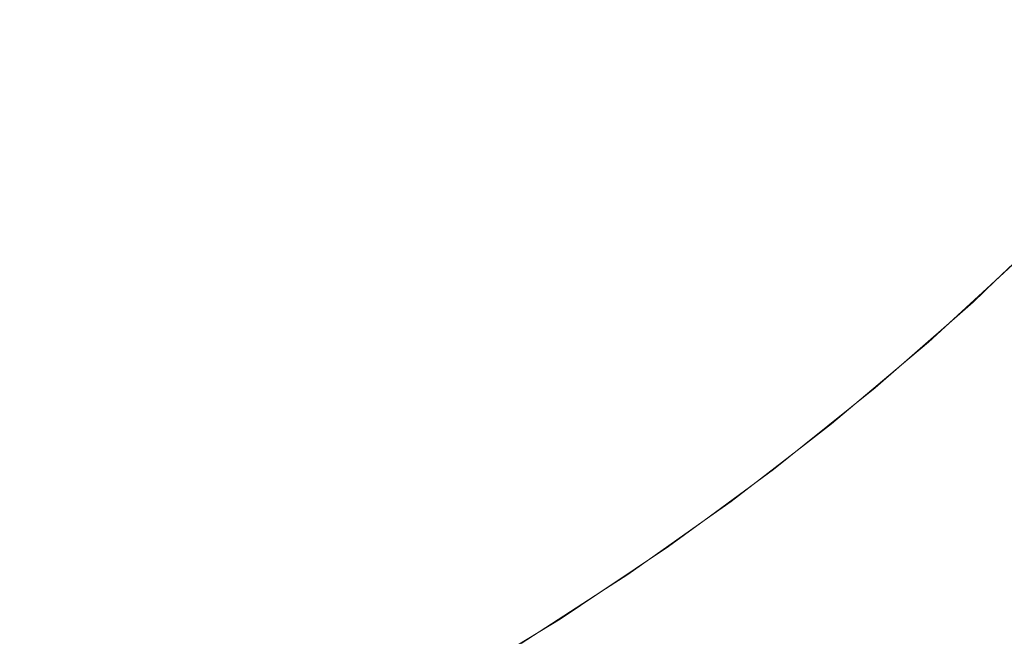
# Model space of a CAD drawing. Header units: centimetres. Extents: x -25.9 to 27.4, y -21.7 to -19.9.
# Tile 120 of 202: x 9.3838 to 9.4497, y -21.3298 to -21.2886. Entities that reach past the tile are written whole.
import ezdxf

# ---------------------------------------------------------------- set-up
doc = ezdxf.new("R2010")
doc.units = ezdxf.units.CM
doc.header["$LTSCALE"] = 2.54
doc.layers.add('Lucido design-1', color=7, linetype='Continuous')

# ---------------------------------------------------------------- blocks, each defined once
blk = doc.blocks.new('Gruppo-5-1')
at = {"color": 7, "linetype": 'Continuous', "lineweight": 9}
blk.add_3dface([(-25.787481, -19.96, 876.421383), (-25.787481, -21.56, 876.421383), (27.312519, -21.56, 876.421383), (27.312519, -19.96, 876.421383)], dxfattribs=at)
for points, invisible_edges in [([(9.426135, -21.28399, 875.994544), (9.420618, -21.288828, 875.994544), (9.418629, -21.286457, 875.99731), (9.424044, -21.281708, 875.99731)], 15), ([(9.447977, -21.284125, 875.976061), (9.442434, -21.289915, 875.976061), (9.440787, -21.288268, 875.979472), (9.44626, -21.282551, 875.979472)], 15), ([(9.409036, -21.285784, 876.002453), (9.403458, -21.289875, 876.002453), (9.401494, -21.28707, 876.004819), (9.406952, -21.283068, 876.004819)], 15), ([(9.437196, -21.284677, 875.985999), (9.431639, -21.289997, 875.985999), (9.429788, -21.287976, 875.989104), (9.435258, -21.282739, 875.989104)], 15), ([(9.418629, -21.286457, 875.99731), (9.413012, -21.290965, 875.99731), (9.411057, -21.288418, 875.999948), (9.416565, -21.283998, 875.999948)], 15), ([(9.427849, -21.285861, 875.992094), (9.42225, -21.290772, 875.992094), (9.420618, -21.288828, 875.994544), (9.426135, -21.28399, 875.994544)], 15), ([(9.401494, -21.28707, 876.004819), (9.395866, -21.29083, 876.004819), (9.393974, -21.287858, 876.007042), (9.399473, -21.284184, 876.007042)], 15), ([(9.449588, -21.285601, 875.97256), (9.443979, -21.29146, 875.97256), (9.442434, -21.289915, 875.976061), (9.447977, -21.284125, 875.976061)], 15), ([(9.386511, -21.288158, 876.009119), (9.38085, -21.291264, 876.009119), (9.379141, -21.28798, 876.011044), (9.38466, -21.284952, 876.011044)], 15), ([(9.393974, -21.287858, 876.007042), (9.388319, -21.29129, 876.007042), (9.386511, -21.288158, 876.009119), (9.392031, -21.284809, 876.009119)], 15), ([(9.43904, -21.286521, 875.982787), (9.433401, -21.29192, 875.982787), (9.431639, -21.289997, 875.985999), (9.437196, -21.284677, 875.985999)], 15), ([(9.411057, -21.288418, 875.999948), (9.405362, -21.292594, 875.999948), (9.403458, -21.289875, 876.002453), (9.409036, -21.285784, 876.002453)], 15), ([(9.429788, -21.287976, 875.989104), (9.424094, -21.29297, 875.989104), (9.42225, -21.290772, 875.992094), (9.427849, -21.285861, 875.992094)], 15), ([(9.45109, -21.286977, 875.968974), (9.445419, -21.2929, 875.968974), (9.443979, -21.29146, 875.97256), (9.449588, -21.285601, 875.97256)], 15), ([(9.420618, -21.288828, 875.994544), (9.414896, -21.293421, 875.994544), (9.413012, -21.290965, 875.99731), (9.418629, -21.286457, 875.99731)], 15), ([(9.440787, -21.288268, 875.979472), (9.43507, -21.293741, 875.979472), (9.433401, -21.29192, 875.982787), (9.43904, -21.286521, 875.982787)], 15), ([(9.403458, -21.289875, 876.002453), (9.397706, -21.293718, 876.002453), (9.395866, -21.29083, 876.004819), (9.401494, -21.28707, 876.004819)], 15), ([(9.45248, -21.288251, 875.965311), (9.446753, -21.294234, 875.965311), (9.445419, -21.2929, 875.968974), (9.45109, -21.286977, 875.968974)], 15), ([(9.395866, -21.29083, 876.004819), (9.39008, -21.294341, 876.004819), (9.388319, -21.29129, 876.007042), (9.393974, -21.287858, 876.007042)], 15), ([(9.388319, -21.29129, 876.007042), (9.38252, -21.294471, 876.007042), (9.38085, -21.291264, 876.009119), (9.386511, -21.288158, 876.009119)], 15), ([(9.413012, -21.290965, 875.99731), (9.407203, -21.295224, 875.99731), (9.405362, -21.292594, 875.999948), (9.411057, -21.288418, 875.999948)], 15), ([(9.431639, -21.289997, 875.985999), (9.425855, -21.295069, 875.985999), (9.424094, -21.29297, 875.989104), (9.429788, -21.287976, 875.989104)], 15), ([(9.442434, -21.289915, 875.976061), (9.436644, -21.295458, 875.976061), (9.43507, -21.293741, 875.979472), (9.440787, -21.288268, 875.979472)], 15), ([(9.453757, -21.289421, 875.961577), (9.447977, -21.295458, 875.961577), (9.446753, -21.294234, 875.965311), (9.45248, -21.288251, 875.965311)], 15), ([(9.42225, -21.290772, 875.992094), (9.416441, -21.295434, 875.992094), (9.414896, -21.293421, 875.994544), (9.420618, -21.288828, 875.994544)], 15), ([(9.405362, -21.292594, 875.999948), (9.39949, -21.296518, 875.999948), (9.397706, -21.293718, 876.002453), (9.403458, -21.289875, 876.002453)], 15), ([(9.443979, -21.29146, 875.97256), (9.43812, -21.297069, 875.97256), (9.436644, -21.295458, 875.976061), (9.442434, -21.289915, 875.976061)], 15), ([(9.454918, -21.290485, 875.957778), (9.449091, -21.296572, 875.957778), (9.447977, -21.295458, 875.961577), (9.453757, -21.289421, 875.961577)], 15), ([(9.433401, -21.29192, 875.982787), (9.427532, -21.297067, 875.982787), (9.425855, -21.295069, 875.985999), (9.431639, -21.289997, 875.985999)], 15), ([(9.455963, -21.291442, 875.95392), (9.450093, -21.297574, 875.95392), (9.449091, -21.296572, 875.957778), (9.454918, -21.290485, 875.957778)], 15), ([(9.397706, -21.293718, 876.002453), (9.391793, -21.297306, 876.002453), (9.39008, -21.294341, 876.004819), (9.395866, -21.29083, 876.004819)], 15), ([(9.414896, -21.293421, 875.994544), (9.408979, -21.297759, 875.994544), (9.407203, -21.295224, 875.99731), (9.413012, -21.290965, 875.99731)], 15), ([(9.424094, -21.29297, 875.989104), (9.418187, -21.29771, 875.989104), (9.416441, -21.295434, 875.992094), (9.42225, -21.290772, 875.992094)], 15), ([(9.39008, -21.294341, 876.004819), (9.384147, -21.297596, 876.004819), (9.38252, -21.294471, 876.007042), (9.388319, -21.29129, 876.007042)], 15), ([(9.445419, -21.2929, 875.968974), (9.439496, -21.298571, 875.968974), (9.43812, -21.297069, 875.97256), (9.443979, -21.29146, 875.97256)], 15), ([(9.43507, -21.293741, 875.979472), (9.42912, -21.298959, 875.979472), (9.427532, -21.297067, 875.982787), (9.433401, -21.29192, 875.982787)], 15), ([(9.407203, -21.295224, 875.99731), (9.401215, -21.299225, 875.99731), (9.39949, -21.296518, 875.999948), (9.405362, -21.292594, 875.999948)], 15), ([(9.425855, -21.295069, 875.985999), (9.419856, -21.299884, 875.985999), (9.418187, -21.29771, 875.989104), (9.424094, -21.29297, 875.989104)], 15), ([(9.446753, -21.294234, 875.965311), (9.44077, -21.299961, 875.965311), (9.439496, -21.298571, 875.968974), (9.445419, -21.2929, 875.968974)], 15), ([(9.39949, -21.296518, 875.999948), (9.393453, -21.300181, 875.999948), (9.391793, -21.297306, 876.002453), (9.397706, -21.293718, 876.002453)], 15), ([(9.416441, -21.295434, 875.992094), (9.410434, -21.299838, 875.992094), (9.408979, -21.297759, 875.994544), (9.414896, -21.293421, 875.994544)], 15), ([(9.436644, -21.295458, 875.976061), (9.430617, -21.300744, 875.976061), (9.42912, -21.298959, 875.979472), (9.43507, -21.293741, 875.979472)], 15), ([(9.384147, -21.297596, 876.004819), (9.378077, -21.300589, 876.004819), (9.376588, -21.297397, 876.007042), (9.38252, -21.294471, 876.007042)], 15), ([(9.391793, -21.297306, 876.002453), (9.385728, -21.300633, 876.002453), (9.384147, -21.297596, 876.004819), (9.39008, -21.294341, 876.004819)], 15), ([(9.447977, -21.295458, 875.961577), (9.441939, -21.301238, 875.961577), (9.44077, -21.299961, 875.965311), (9.446753, -21.294234, 875.965311)], 15), ([(9.427532, -21.297067, 875.982787), (9.421443, -21.301953, 875.982787), (9.419856, -21.299884, 875.985999), (9.425855, -21.295069, 875.985999)], 15), ([(9.408979, -21.297759, 875.994544), (9.402878, -21.301836, 875.994544), (9.401215, -21.299225, 875.99731), (9.407203, -21.295224, 875.99731)], 15), ([(9.418187, -21.29771, 875.989104), (9.41208, -21.302188, 875.989104), (9.410434, -21.299838, 875.992094), (9.416441, -21.295434, 875.992094)], 15), ([(9.43812, -21.297069, 875.97256), (9.432021, -21.302417, 875.97256), (9.430617, -21.300744, 875.976061), (9.436644, -21.295458, 875.976061)], 15), ([(9.449091, -21.296572, 875.957778), (9.443004, -21.302399, 875.957778), (9.441939, -21.301238, 875.961577), (9.447977, -21.295458, 875.961577)], 15), ([(9.401215, -21.299225, 875.99731), (9.395058, -21.302961, 875.99731), (9.393453, -21.300181, 875.999948), (9.39949, -21.296518, 875.999948)], 15), ([(9.42912, -21.298959, 875.979472), (9.422947, -21.303913, 875.979472), (9.421443, -21.301953, 875.982787), (9.427532, -21.297067, 875.982787)], 15), ([(9.439496, -21.298571, 875.968974), (9.43333, -21.303978, 875.968974), (9.432021, -21.302417, 875.97256), (9.43812, -21.297069, 875.97256)], 15), ([(9.450093, -21.297574, 875.95392), (9.443961, -21.303444, 875.95392), (9.443004, -21.302399, 875.957778), (9.449091, -21.296572, 875.957778)], 15), ([(9.385728, -21.300633, 876.002453), (9.379524, -21.303693, 876.002453), (9.378077, -21.300589, 876.004819), (9.384147, -21.297596, 876.004819)], 15), ([(9.393453, -21.300181, 875.999948), (9.387261, -21.303578, 875.999948), (9.385728, -21.300633, 876.002453), (9.391793, -21.297306, 876.002453)], 15), ([(9.410434, -21.299838, 875.992094), (9.404242, -21.303976, 875.992094), (9.402878, -21.301836, 875.994544), (9.408979, -21.297759, 875.994544)], 15), ([(9.419856, -21.299884, 875.985999), (9.413652, -21.304433, 875.985999), (9.41208, -21.302188, 875.989104), (9.418187, -21.29771, 875.989104)], 15), ([(9.450981, -21.298462, 875.950012), (9.444809, -21.30437, 875.950012), (9.443961, -21.303444, 875.95392), (9.450093, -21.297574, 875.95392)], 15), ([(9.451754, -21.299235, 875.946058), (9.445548, -21.305176, 875.946058), (9.444809, -21.30437, 875.950012), (9.450981, -21.298462, 875.950012)], 15), ([(9.430617, -21.300744, 875.976061), (9.424365, -21.305761, 875.976061), (9.422947, -21.303913, 875.979472), (9.42912, -21.298959, 875.979472)], 15), ([(9.44077, -21.299961, 875.965311), (9.434542, -21.305422, 875.965311), (9.43333, -21.303978, 875.968974), (9.439496, -21.298571, 875.968974)], 15), ([(9.402878, -21.301836, 875.994544), (9.396605, -21.305642, 875.994544), (9.395058, -21.302961, 875.99731), (9.401215, -21.299225, 875.99731)], 15), ([(9.452411, -21.299892, 875.942067), (9.446176, -21.305861, 875.942067), (9.445548, -21.305176, 875.946058), (9.451754, -21.299235, 875.946058)], 15), ([(9.395058, -21.302961, 875.99731), (9.388743, -21.306426, 875.99731), (9.387261, -21.303578, 875.999948), (9.393453, -21.300181, 875.999948)], 15), ([(9.41208, -21.302188, 875.989104), (9.405783, -21.306396, 875.989104), (9.404242, -21.303976, 875.992094), (9.410434, -21.299838, 875.992094)], 15), ([(9.421443, -21.301953, 875.982787), (9.415148, -21.306569, 875.982787), (9.413652, -21.304433, 875.985999), (9.419856, -21.299884, 875.985999)], 15), ([(9.441939, -21.301238, 875.961577), (9.435656, -21.306749, 875.961577), (9.434542, -21.305422, 875.965311), (9.44077, -21.299961, 875.965311)], 15), ([(9.452952, -21.300433, 875.938044), (9.446693, -21.306425, 875.938044), (9.446176, -21.305861, 875.942067), (9.452411, -21.299892, 875.942067)], 15), ([(9.453375, -21.300857, 875.933997), (9.447097, -21.306867, 875.933997), (9.446693, -21.306425, 875.938044), (9.452952, -21.300433, 875.938044)], 15), ([(9.387261, -21.303578, 875.999948), (9.380927, -21.306702, 875.999948), (9.379524, -21.303693, 876.002453), (9.385728, -21.300633, 876.002453)], 15), ([(9.432021, -21.302417, 875.97256), (9.425695, -21.307495, 875.97256), (9.424365, -21.305761, 875.976061), (9.430617, -21.300744, 875.976061)], 15), ([(9.453681, -21.301162, 875.929933), (9.447389, -21.307186, 875.929933), (9.447097, -21.306867, 875.933997), (9.453375, -21.300857, 875.933997)], 15), ([(9.443004, -21.302399, 875.957778), (9.436668, -21.307955, 875.957778), (9.435656, -21.306749, 875.961577), (9.441939, -21.301238, 875.961577)], 15), ([(9.453869, -21.301351, 875.925858), (9.447569, -21.307382, 875.925858), (9.447389, -21.307186, 875.929933), (9.453681, -21.301162, 875.929933)], 15), ([(9.453939, -21.30142, 875.921929), (9.447636, -21.307454, 875.921929), (9.447569, -21.307382, 875.925858), (9.453869, -21.301351, 875.925858)], 15), ([(9.447636, -21.307454, 875.921929), (9.453939, -21.30142, 875.921929), (9.45394, -21.301421, 875.921383), (9.449111, -21.306044, 875.921383)], 11), ([(9.450907, -21.304391, 875.721383), (9.449111, -21.306044, 875.921383), (9.45394, -21.301421, 875.921383)], 9), ([(9.404242, -21.303976, 875.992094), (9.397874, -21.30784, 875.992094), (9.396605, -21.305642, 875.994544), (9.402878, -21.301836, 875.994544)], 15), ([(9.413652, -21.304433, 875.985999), (9.407256, -21.308707, 875.985999), (9.405783, -21.306396, 875.989104), (9.41208, -21.302188, 875.989104)], 15), ([(9.422947, -21.303913, 875.979472), (9.416565, -21.308593, 875.979472), (9.415148, -21.306569, 875.982787), (9.421443, -21.301953, 875.982787)], 15), ([(9.43333, -21.303978, 875.968974), (9.426935, -21.30911, 875.968974), (9.425695, -21.307495, 875.97256), (9.432021, -21.302417, 875.97256)], 15), ([(9.443961, -21.303444, 875.95392), (9.437579, -21.309041, 875.95392), (9.436668, -21.307955, 875.957778), (9.443004, -21.302399, 875.957778)], 15), ([(9.396605, -21.305642, 875.994544), (9.390172, -21.309171, 875.994544), (9.388743, -21.306426, 875.99731), (9.395058, -21.302961, 875.99731)], 15), ([(9.388743, -21.306426, 875.99731), (9.382284, -21.309611, 875.99731), (9.380927, -21.306702, 875.999948), (9.387261, -21.303578, 875.999948)], 15), ([(9.444809, -21.30437, 875.950012), (9.438386, -21.310003, 875.950012), (9.437579, -21.309041, 875.95392), (9.443961, -21.303444, 875.95392)], 15), ([(9.405783, -21.306396, 875.989104), (9.399309, -21.310324, 875.989104), (9.397874, -21.30784, 875.992094), (9.404242, -21.303976, 875.992094)], 15), ([(9.415148, -21.306569, 875.982787), (9.408657, -21.310906, 875.982787), (9.407256, -21.308707, 875.985999), (9.413652, -21.304433, 875.985999)], 15), ([(9.424365, -21.305761, 875.976061), (9.417901, -21.310501, 875.976061), (9.416565, -21.308593, 875.979472), (9.422947, -21.303913, 875.979472)], 15), ([(9.434542, -21.305422, 875.965311), (9.428083, -21.310606, 875.965311), (9.426935, -21.30911, 875.968974), (9.43333, -21.303978, 875.968974)], 15), ([(9.445548, -21.305176, 875.946058), (9.439089, -21.31084, 875.946058), (9.438386, -21.310003, 875.950012), (9.444809, -21.30437, 875.950012)], 15), ([(9.45092, -21.304405, 875.719411), (9.444667, -21.310149, 875.719411), (9.444654, -21.310134, 875.721383), (9.44911, -21.306042, 875.721383)], 11), ([(9.45103, -21.30452, 875.715423), (9.444771, -21.310268, 875.715423), (9.444667, -21.310149, 875.719411), (9.45092, -21.304405, 875.719411)], 15), ([(9.44911, -21.306042, 875.721383), (9.450907, -21.304391, 875.721383), (9.45092, -21.304405, 875.719411)], 10), ([(9.450907, -21.304391, 875.721383), (9.44911, -21.306042, 875.721383), (9.449111, -21.306044, 875.921383)], 10), ([(9.45125, -21.304749, 875.711438), (9.444981, -21.310507, 875.711438), (9.444771, -21.310268, 875.715423), (9.45103, -21.30452, 875.715423)], 15), ([(9.45158, -21.305094, 875.707464), (9.445297, -21.310865, 875.707464), (9.444981, -21.310507, 875.711438), (9.45125, -21.304749, 875.711438)], 15), ([(9.452021, -21.305554, 875.703507), (9.445718, -21.311344, 875.703507), (9.445297, -21.310865, 875.707464), (9.45158, -21.305094, 875.707464)], 15), ([(9.397874, -21.30784, 875.992094), (9.391344, -21.311422, 875.992094), (9.390172, -21.309171, 875.994544), (9.396605, -21.305642, 875.994544)], 15), ([(9.435656, -21.306749, 875.961577), (9.429137, -21.31198, 875.961577), (9.428083, -21.310606, 875.965311), (9.434542, -21.305422, 875.965311)], 15), ([(9.446176, -21.305861, 875.942067), (9.439686, -21.311552, 875.942067), (9.439089, -21.31084, 875.946058), (9.445548, -21.305176, 875.946058)], 15), ([(9.452572, -21.306129, 875.699573), (9.446244, -21.311942, 875.699573), (9.445718, -21.311344, 875.703507), (9.452021, -21.305554, 875.703507)], 15), ([(9.407256, -21.308707, 875.985999), (9.400679, -21.312698, 875.985999), (9.399309, -21.310324, 875.989104), (9.405783, -21.306396, 875.989104)], 15), ([(9.425695, -21.307495, 875.97256), (9.419154, -21.312291, 875.97256), (9.417901, -21.310501, 875.976061), (9.424365, -21.305761, 875.976061)], 15), ([(9.446693, -21.306425, 875.938044), (9.440178, -21.312138, 875.938044), (9.439686, -21.311552, 875.942067), (9.446176, -21.305861, 875.942067)], 15), ([(9.447637, -21.307455, 875.921383), (9.44911, -21.306042, 875.721383), (9.444654, -21.310134, 875.721383)], 9), ([(9.453233, -21.306819, 875.69567), (9.446875, -21.312659, 875.69567), (9.446244, -21.311942, 875.699573), (9.452572, -21.306129, 875.699573)], 15), ([(9.449111, -21.306044, 875.921383), (9.447637, -21.307455, 875.921383), (9.447636, -21.307454, 875.921929)], 10), ([(9.447637, -21.307455, 875.921383), (9.449111, -21.306044, 875.921383), (9.44911, -21.306042, 875.721383)], 10), ([(9.390172, -21.309171, 875.994544), (9.383592, -21.312416, 875.994544), (9.382284, -21.309611, 875.99731), (9.388743, -21.306426, 875.99731)], 15), ([(9.416565, -21.308593, 875.979472), (9.409984, -21.31299, 875.979472), (9.408657, -21.310906, 875.982787), (9.415148, -21.306569, 875.982787)], 15), ([(9.436668, -21.307955, 875.957778), (9.430096, -21.31323, 875.957778), (9.429137, -21.31198, 875.961577), (9.435656, -21.306749, 875.961577)], 15), ([(9.447097, -21.306867, 875.933997), (9.440563, -21.312597, 875.933997), (9.440178, -21.312138, 875.938044), (9.446693, -21.306425, 875.938044)], 15), ([(9.447389, -21.307186, 875.929933), (9.440841, -21.312928, 875.929933), (9.440563, -21.312597, 875.933997), (9.447097, -21.306867, 875.933997)], 15), ([(9.454003, -21.307622, 875.691803), (9.44761, -21.313494, 875.691803), (9.446875, -21.312659, 875.69567), (9.453233, -21.306819, 875.69567)], 15), ([(9.426935, -21.30911, 875.968974), (9.420322, -21.313959, 875.968974), (9.419154, -21.312291, 875.97256), (9.425695, -21.307495, 875.97256)], 15), ([(9.447569, -21.307382, 875.925858), (9.441012, -21.313132, 875.925858), (9.440841, -21.312928, 875.929933), (9.447389, -21.307186, 875.929933)], 15), ([(9.447636, -21.307454, 875.921929), (9.441075, -21.313208, 875.921929), (9.441012, -21.313132, 875.925858), (9.447569, -21.307382, 875.925858)], 15), ([(9.441075, -21.313208, 875.921929), (9.447636, -21.307454, 875.921929), (9.447637, -21.307455, 875.921383), (9.442834, -21.311667, 875.921383)], 11), ([(9.444654, -21.310134, 875.721383), (9.442834, -21.311667, 875.921383), (9.447637, -21.307455, 875.921383)], 9), ([(9.454881, -21.308538, 875.68798), (9.448449, -21.314446, 875.68798), (9.44761, -21.313494, 875.691803), (9.454003, -21.307622, 875.691803)], 15), ([(9.399309, -21.310324, 875.989104), (9.392669, -21.313967, 875.989104), (9.391344, -21.311422, 875.992094), (9.397874, -21.30784, 875.992094)], 15), ([(9.437579, -21.309041, 875.95392), (9.430959, -21.314354, 875.95392), (9.430096, -21.31323, 875.957778), (9.436668, -21.307955, 875.957778)], 15), ([(9.408657, -21.310906, 875.982787), (9.401983, -21.314956, 875.982787), (9.400679, -21.312698, 875.985999), (9.407256, -21.308707, 875.985999)], 15), ([(9.417901, -21.310501, 875.976061), (9.411236, -21.314955, 875.976061), (9.409984, -21.31299, 875.979472), (9.416565, -21.308593, 875.979472)], 15), ([(9.438386, -21.310003, 875.950012), (9.431723, -21.31535, 875.950012), (9.430959, -21.314354, 875.95392), (9.437579, -21.309041, 875.95392)], 15), ([(9.455866, -21.309566, 875.684207), (9.449389, -21.315515, 875.684207), (9.448449, -21.314446, 875.68798), (9.454881, -21.308538, 875.68798)], 15), ([(9.391344, -21.311422, 875.992094), (9.384664, -21.314716, 875.992094), (9.383592, -21.312416, 875.994544), (9.390172, -21.309171, 875.994544)], 15), ([(9.428083, -21.310606, 875.965311), (9.421404, -21.315504, 875.965311), (9.420322, -21.313959, 875.968974), (9.426935, -21.30911, 875.968974)], 15), ([(9.456957, -21.310704, 875.68049), (9.450431, -21.316698, 875.68049), (9.449389, -21.315515, 875.684207), (9.455866, -21.309566, 875.684207)], 15), ([(9.400679, -21.312698, 875.985999), (9.393935, -21.316398, 875.985999), (9.392669, -21.313967, 875.989104), (9.399309, -21.310324, 875.989104)], 15), ([(9.439089, -21.31084, 875.946058), (9.432389, -21.316218, 875.946058), (9.431723, -21.31535, 875.950012), (9.438386, -21.310003, 875.950012)], 15), ([(9.444667, -21.310149, 875.719411), (9.438175, -21.315622, 875.719411), (9.438163, -21.315607, 875.721383), (9.442836, -21.311667, 875.721383)], 11), ([(9.444771, -21.310268, 875.715423), (9.438274, -21.315745, 875.715423), (9.438175, -21.315622, 875.719411), (9.444667, -21.310149, 875.719411)], 15), ([(9.444981, -21.310507, 875.711438), (9.438474, -21.315993, 875.711438), (9.438274, -21.315745, 875.715423), (9.444771, -21.310268, 875.715423)], 15), ([(9.444654, -21.310134, 875.721383), (9.442836, -21.311667, 875.721383), (9.442834, -21.311667, 875.921383)], 10), ([(9.442836, -21.311667, 875.721383), (9.444654, -21.310134, 875.721383), (9.444667, -21.310149, 875.719411)], 10), ([(9.409984, -21.31299, 875.979472), (9.403218, -21.317096, 875.979472), (9.401983, -21.314956, 875.982787), (9.408657, -21.310906, 875.982787)], 15), ([(9.419154, -21.312291, 875.97256), (9.41241, -21.316797, 875.97256), (9.411236, -21.314955, 875.976061), (9.417901, -21.310501, 875.976061)], 15), ([(9.429137, -21.31198, 875.961577), (9.422397, -21.316922, 875.961577), (9.421404, -21.315504, 875.965311), (9.428083, -21.310606, 875.965311)], 15), ([(9.439686, -21.311552, 875.942067), (9.432955, -21.316955, 875.942067), (9.432389, -21.316218, 875.946058), (9.439089, -21.31084, 875.946058)], 15), ([(9.445297, -21.310865, 875.707464), (9.438774, -21.316365, 875.707464), (9.438474, -21.315993, 875.711438), (9.444981, -21.310507, 875.711438)], 15), ([(9.445718, -21.311344, 875.703507), (9.439175, -21.31686, 875.703507), (9.438774, -21.316365, 875.707464), (9.445297, -21.310865, 875.707464)], 15), ([(9.392669, -21.313967, 875.989104), (9.385877, -21.317317, 875.989104), (9.384664, -21.314716, 875.992094), (9.391344, -21.311422, 875.992094)], 15), ([(9.440178, -21.312138, 875.938044), (9.43342, -21.317562, 875.938044), (9.432955, -21.316955, 875.942067), (9.439686, -21.311552, 875.942067)], 15), ([(9.441076, -21.313209, 875.921383), (9.442836, -21.311667, 875.721383), (9.438163, -21.315607, 875.721383)], 9), ([(9.446244, -21.311942, 875.699573), (9.439675, -21.31748, 875.699573), (9.439175, -21.31686, 875.703507), (9.445718, -21.311344, 875.703507)], 15), ([(9.442834, -21.311667, 875.921383), (9.441076, -21.313209, 875.921383), (9.441075, -21.313208, 875.921929)], 10), ([(9.441076, -21.313209, 875.921383), (9.442834, -21.311667, 875.921383), (9.442836, -21.311667, 875.721383)], 10), ([(9.420322, -21.313959, 875.968974), (9.413504, -21.318515, 875.968974), (9.41241, -21.316797, 875.97256), (9.419154, -21.312291, 875.97256)], 15), ([(9.430096, -21.31323, 875.957778), (9.423301, -21.318213, 875.957778), (9.422397, -21.316922, 875.961577), (9.429137, -21.31198, 875.961577)], 15), ([(9.440563, -21.312597, 875.933997), (9.433785, -21.318037, 875.933997), (9.43342, -21.317562, 875.938044), (9.440178, -21.312138, 875.938044)], 15), ([(9.446875, -21.312659, 875.69567), (9.440275, -21.318223, 875.69567), (9.439675, -21.31748, 875.699573), (9.446244, -21.311942, 875.699573)], 15), ([(9.384664, -21.314716, 875.992094), (9.377847, -21.317716, 875.992094), (9.376876, -21.315372, 875.994544), (9.383592, -21.312416, 875.994544)], 15), ([(9.401983, -21.314956, 875.982787), (9.395139, -21.318711, 875.982787), (9.393935, -21.316398, 875.985999), (9.400679, -21.312698, 875.985999)], 15), ([(9.411236, -21.314955, 875.976061), (9.404383, -21.319113, 875.976061), (9.403218, -21.317096, 875.979472), (9.409984, -21.31299, 875.979472)], 15), ([(9.440841, -21.312928, 875.929933), (9.434048, -21.31838, 875.929933), (9.433785, -21.318037, 875.933997), (9.440563, -21.312597, 875.933997)], 15), ([(9.441012, -21.313132, 875.925858), (9.43421, -21.318591, 875.925858), (9.434048, -21.31838, 875.929933), (9.440841, -21.312928, 875.929933)], 15), ([(9.44761, -21.313494, 875.691803), (9.440974, -21.319089, 875.691803), (9.440275, -21.318223, 875.69567), (9.446875, -21.312659, 875.69567)], 15), ([(9.430959, -21.314354, 875.95392), (9.424113, -21.319373, 875.95392), (9.423301, -21.318213, 875.957778), (9.430096, -21.31323, 875.957778)], 15), ([(9.441075, -21.313208, 875.921929), (9.43427, -21.318669, 875.921929), (9.43421, -21.318591, 875.925858), (9.441012, -21.313132, 875.925858)], 15), ([(9.43427, -21.318669, 875.921929), (9.441075, -21.313208, 875.921929), (9.441076, -21.313209, 875.921383), (9.436333, -21.317016, 875.921383)], 11), ([(9.438163, -21.315607, 875.721383), (9.436333, -21.317016, 875.921383), (9.441076, -21.313209, 875.921383)], 9), ([(9.448449, -21.314446, 875.68798), (9.441771, -21.320076, 875.68798), (9.440974, -21.319089, 875.691803), (9.44761, -21.313494, 875.691803)], 15), ([(9.393935, -21.316398, 875.985999), (9.387035, -21.319801, 875.985999), (9.385877, -21.317317, 875.989104), (9.392669, -21.313967, 875.989104)], 15), ([(9.421404, -21.315504, 875.965311), (9.414517, -21.320105, 875.965311), (9.413504, -21.318515, 875.968974), (9.420322, -21.313959, 875.968974)], 15), ([(9.385877, -21.317317, 875.989104), (9.378945, -21.320367, 875.989104), (9.377847, -21.317716, 875.992094), (9.384664, -21.314716, 875.992094)], 15), ([(9.403218, -21.317096, 875.979472), (9.396279, -21.320903, 875.979472), (9.395139, -21.318711, 875.982787), (9.401983, -21.314956, 875.982787)], 15), ([(9.41241, -21.316797, 875.97256), (9.405475, -21.321005, 875.97256), (9.404383, -21.319113, 875.976061), (9.411236, -21.314955, 875.976061)], 15), ([(9.431723, -21.31535, 875.950012), (9.424833, -21.320402, 875.950012), (9.424113, -21.319373, 875.95392), (9.430959, -21.314354, 875.95392)], 15), ([(9.449389, -21.315515, 875.684207), (9.442665, -21.321184, 875.684207), (9.441771, -21.320076, 875.68798), (9.448449, -21.314446, 875.68798)], 15), ([(9.422397, -21.316922, 875.961577), (9.415448, -21.321566, 875.961577), (9.414517, -21.320105, 875.965311), (9.421404, -21.315504, 875.965311)], 15), ([(9.432389, -21.316218, 875.946058), (9.425461, -21.321298, 875.946058), (9.424833, -21.320402, 875.950012), (9.431723, -21.31535, 875.950012)], 15), ([(9.438175, -21.315622, 875.719411), (9.431457, -21.320815, 875.719411), (9.431445, -21.320799, 875.721383), (9.436337, -21.317019, 875.721383)], 11), ([(9.438274, -21.315745, 875.715423), (9.431551, -21.320942, 875.715423), (9.431457, -21.320815, 875.719411), (9.438175, -21.315622, 875.719411)], 15), ([(9.438163, -21.315607, 875.721383), (9.436337, -21.317019, 875.721383), (9.436333, -21.317016, 875.921383)], 10), ([(9.436337, -21.317019, 875.721383), (9.438163, -21.315607, 875.721383), (9.438175, -21.315622, 875.719411)], 10), ([(9.450431, -21.316698, 875.68049), (9.443656, -21.32241, 875.68049), (9.442665, -21.321184, 875.684207), (9.449389, -21.315515, 875.684207)], 15), ([(9.432955, -21.316955, 875.942067), (9.425994, -21.322059, 875.942067), (9.425461, -21.321298, 875.946058), (9.432389, -21.316218, 875.946058)], 15), ([(9.438474, -21.315993, 875.711438), (9.43174, -21.321198, 875.711438), (9.431551, -21.320942, 875.715423), (9.438274, -21.315745, 875.715423)], 15), ([(9.438774, -21.316365, 875.707464), (9.432024, -21.321582, 875.707464), (9.43174, -21.321198, 875.711438), (9.438474, -21.315993, 875.711438)], 15), ([(9.395139, -21.318711, 875.982787), (9.388137, -21.322164, 875.982787), (9.387035, -21.319801, 875.985999), (9.393935, -21.316398, 875.985999)], 15), ([(9.413504, -21.318515, 875.968974), (9.406494, -21.322769, 875.968974), (9.405475, -21.321005, 875.97256), (9.41241, -21.316797, 875.97256)], 15), ([(9.423301, -21.318213, 875.957778), (9.416294, -21.322894, 875.957778), (9.415448, -21.321566, 875.961577), (9.422397, -21.316922, 875.961577)], 15), ([(9.43342, -21.317562, 875.938044), (9.426432, -21.322686, 875.938044), (9.425994, -21.322059, 875.942067), (9.432955, -21.316955, 875.942067)], 15), ([(9.439175, -21.31686, 875.703507), (9.432403, -21.322095, 875.703507), (9.432024, -21.321582, 875.707464), (9.438774, -21.316365, 875.707464)], 15), ([(9.439675, -21.31748, 875.699573), (9.432877, -21.322735, 875.699573), (9.432403, -21.322095, 875.703507), (9.439175, -21.31686, 875.703507)], 15), ([(9.451572, -21.317995, 875.676835), (9.444741, -21.323754, 875.676835), (9.443656, -21.32241, 875.68049), (9.450431, -21.316698, 875.68049)], 15), ([(9.387035, -21.319801, 875.985999), (9.379994, -21.322899, 875.985999), (9.378945, -21.320367, 875.989104), (9.385877, -21.317317, 875.989104)], 15), ([(9.404383, -21.319113, 875.976061), (9.397355, -21.322969, 875.976061), (9.396279, -21.320903, 875.979472), (9.403218, -21.317096, 875.979472)], 15), ([(9.433785, -21.318037, 875.933997), (9.426776, -21.323176, 875.933997), (9.426432, -21.322686, 875.938044), (9.43342, -21.317562, 875.938044)], 15), ([(9.434271, -21.318671, 875.921383), (9.436337, -21.317019, 875.721383), (9.431445, -21.320799, 875.721383)], 9), ([(9.440275, -21.318223, 875.69567), (9.433445, -21.323503, 875.69567), (9.432877, -21.322735, 875.699573), (9.439675, -21.31748, 875.699573)], 15), ([(9.436333, -21.317016, 875.921383), (9.434271, -21.318671, 875.921383), (9.43427, -21.318669, 875.921929)], 10), ([(9.434271, -21.318671, 875.921383), (9.436333, -21.317016, 875.921383), (9.436337, -21.317019, 875.721383)], 10), ([(9.424113, -21.319373, 875.95392), (9.417055, -21.324089, 875.95392), (9.416294, -21.322894, 875.957778), (9.423301, -21.318213, 875.957778)], 15), ([(9.434048, -21.31838, 875.929933), (9.427024, -21.32353, 875.929933), (9.426776, -21.323176, 875.933997), (9.433785, -21.318037, 875.933997)], 15), ([(9.440974, -21.319089, 875.691803), (9.434106, -21.324397, 875.691803), (9.433445, -21.323503, 875.69567), (9.440275, -21.318223, 875.69567)], 15), ([(9.452811, -21.319403, 875.673249), (9.445919, -21.325213, 875.673249), (9.444741, -21.323754, 875.676835), (9.451572, -21.317995, 875.676835)], 15), ([(9.396279, -21.320903, 875.979472), (9.389181, -21.324403, 875.979472), (9.388137, -21.322164, 875.982787), (9.395139, -21.318711, 875.982787)], 15), ([(9.414517, -21.320105, 875.965311), (9.407436, -21.324402, 875.965311), (9.406494, -21.322769, 875.968974), (9.413504, -21.318515, 875.968974)], 15), ([(9.43421, -21.318591, 875.925858), (9.427177, -21.323748, 875.925858), (9.427024, -21.32353, 875.929933), (9.434048, -21.31838, 875.929933)], 15), ([(9.43427, -21.318669, 875.921929), (9.427233, -21.323829, 875.921929), (9.427177, -21.323748, 875.925858), (9.43421, -21.318591, 875.925858)], 15), ([(9.427233, -21.323829, 875.921929), (9.43427, -21.318669, 875.921929), (9.434271, -21.318671, 875.921383), (9.42962, -21.322081, 875.921383)], 11), ([(9.431445, -21.320799, 875.721383), (9.42962, -21.322081, 875.921383), (9.434271, -21.318671, 875.921383)], 9), ([(9.405475, -21.321005, 875.97256), (9.398364, -21.324907, 875.97256), (9.397355, -21.322969, 875.976061), (9.404383, -21.319113, 875.976061)], 15), ([(9.424833, -21.320402, 875.950012), (9.41773, -21.325148, 875.950012), (9.417055, -21.324089, 875.95392), (9.424113, -21.319373, 875.95392)], 15), ([(9.441771, -21.320076, 875.68798), (9.434861, -21.325417, 875.68798), (9.434106, -21.324397, 875.691803), (9.440974, -21.319089, 875.691803)], 15), ([(9.454146, -21.32092, 875.669739), (9.447189, -21.326786, 875.669739), (9.445919, -21.325213, 875.673249), (9.452811, -21.319403, 875.673249)], 15), ([(9.388137, -21.322164, 875.982787), (9.380992, -21.325308, 875.982787), (9.379994, -21.322899, 875.985999), (9.387035, -21.319801, 875.985999)], 15), ([(9.415448, -21.321566, 875.961577), (9.408302, -21.325902, 875.961577), (9.407436, -21.324402, 875.965311), (9.414517, -21.320105, 875.965311)], 15), ([(9.442665, -21.321184, 875.684207), (9.435707, -21.326562, 875.684207), (9.434861, -21.325417, 875.68798), (9.441771, -21.320076, 875.68798)], 15), ([(9.397355, -21.322969, 875.976061), (9.390166, -21.326514, 875.976061), (9.389181, -21.324403, 875.979472), (9.396279, -21.320903, 875.979472)], 15), ([(9.425461, -21.321298, 875.946058), (9.418317, -21.326071, 875.946058), (9.41773, -21.325148, 875.950012), (9.424833, -21.320402, 875.950012)], 15), ([(9.431457, -21.320815, 875.719411), (9.424525, -21.325718, 875.719411), (9.424514, -21.325702, 875.721383), (9.429625, -21.322087, 875.721383)], 11), ([(9.431551, -21.320942, 875.715423), (9.424613, -21.325849, 875.715423), (9.424525, -21.325718, 875.719411), (9.431457, -21.320815, 875.719411)], 15), ([(9.431445, -21.320799, 875.721383), (9.429625, -21.322087, 875.721383), (9.42962, -21.322081, 875.921383)], 10), ([(9.429625, -21.322087, 875.721383), (9.431445, -21.320799, 875.721383), (9.431457, -21.320815, 875.719411)], 10), ([(9.455576, -21.322545, 875.66631), (9.448549, -21.32847, 875.66631), (9.447189, -21.326786, 875.669739), (9.454146, -21.32092, 875.669739)], 15), ([(9.406494, -21.322769, 875.968974), (9.399304, -21.326713, 875.968974), (9.398364, -21.324907, 875.97256), (9.405475, -21.321005, 875.97256)], 15), ([(9.416294, -21.322894, 875.957778), (9.40909, -21.327266, 875.957778), (9.408302, -21.325902, 875.961577), (9.415448, -21.321566, 875.961577)], 15), ([(9.425994, -21.322059, 875.942067), (9.418817, -21.326855, 875.942067), (9.418317, -21.326071, 875.946058), (9.425461, -21.321298, 875.946058)], 15), ([(9.43174, -21.321198, 875.711438), (9.424791, -21.326113, 875.711438), (9.424613, -21.325849, 875.715423), (9.431551, -21.320942, 875.715423)], 15), ([(9.432024, -21.321582, 875.707464), (9.425059, -21.326508, 875.707464), (9.424791, -21.326113, 875.711438), (9.43174, -21.321198, 875.711438)], 15), ([(9.443656, -21.32241, 875.68049), (9.436645, -21.327829, 875.68049), (9.435707, -21.326562, 875.684207), (9.442665, -21.321184, 875.684207)], 15), ([(9.389181, -21.324403, 875.979472), (9.381937, -21.32759, 875.979472), (9.380992, -21.325308, 875.982787), (9.388137, -21.322164, 875.982787)], 15), ([(9.426432, -21.322686, 875.938044), (9.419228, -21.3275, 875.938044), (9.418817, -21.326855, 875.942067), (9.425994, -21.322059, 875.942067)], 15), ([(9.427234, -21.32383, 875.921383), (9.429625, -21.322087, 875.721383), (9.424514, -21.325702, 875.721383)], 9), ([(9.432403, -21.322095, 875.703507), (9.425416, -21.327037, 875.703507), (9.425059, -21.326508, 875.707464), (9.432024, -21.321582, 875.707464)], 15), ([(9.432877, -21.322735, 875.699573), (9.425862, -21.327696, 875.699573), (9.425416, -21.327037, 875.703507), (9.432403, -21.322095, 875.703507)], 15), ([(9.42962, -21.322081, 875.921383), (9.427234, -21.32383, 875.921383), (9.427233, -21.323829, 875.921929)], 10), ([(9.427234, -21.32383, 875.921383), (9.42962, -21.322081, 875.921383), (9.429625, -21.322087, 875.721383)], 10), ([(9.407436, -21.324402, 875.965311), (9.400175, -21.328386, 875.965311), (9.399304, -21.326713, 875.968974), (9.406494, -21.322769, 875.968974)], 15), ([(9.417055, -21.324089, 875.95392), (9.409798, -21.328493, 875.95392), (9.40909, -21.327266, 875.957778), (9.416294, -21.322894, 875.957778)], 15), ([(9.426776, -21.323176, 875.933997), (9.41955, -21.328005, 875.933997), (9.419228, -21.3275, 875.938044), (9.426432, -21.322686, 875.938044)], 15), ([(9.433445, -21.323503, 875.69567), (9.426397, -21.328488, 875.69567), (9.425862, -21.327696, 875.699573), (9.432877, -21.322735, 875.699573)], 15), ([(9.444741, -21.323754, 875.676835), (9.437672, -21.329218, 875.676835), (9.436645, -21.327829, 875.68049), (9.443656, -21.32241, 875.68049)], 15), ([(9.457098, -21.324274, 875.662968), (9.449996, -21.330262, 875.662968), (9.448549, -21.32847, 875.66631), (9.455576, -21.322545, 875.66631)], 15), ([(9.398364, -21.324907, 875.97256), (9.391089, -21.328494, 875.97256), (9.390166, -21.326514, 875.976061), (9.397355, -21.322969, 875.976061)], 15), ([(9.427024, -21.32353, 875.929933), (9.419782, -21.328369, 875.929933), (9.41955, -21.328005, 875.933997), (9.426776, -21.323176, 875.933997)], 15), ([(9.427177, -21.323748, 875.925858), (9.419925, -21.328594, 875.925858), (9.419782, -21.328369, 875.929933), (9.427024, -21.32353, 875.929933)], 15), ([(9.434106, -21.324397, 875.691803), (9.42702, -21.32941, 875.691803), (9.426397, -21.328488, 875.69567), (9.433445, -21.323503, 875.69567)], 15), ([(9.41773, -21.325148, 875.950012), (9.410426, -21.32958, 875.950012), (9.409798, -21.328493, 875.95392), (9.417055, -21.324089, 875.95392)], 15), ([(9.427233, -21.323829, 875.921929), (9.419978, -21.328677, 875.921929), (9.419925, -21.328594, 875.925858), (9.427177, -21.323748, 875.925858)], 15), ([(9.419978, -21.328677, 875.921929), (9.427233, -21.323829, 875.921929), (9.427234, -21.32383, 875.921383), (9.422708, -21.326855, 875.921383)], 11), ([(9.424514, -21.325702, 875.721383), (9.422708, -21.326855, 875.921383), (9.427234, -21.32383, 875.921383)], 9), ([(9.445919, -21.325213, 875.673249), (9.438787, -21.330726, 875.673249), (9.437672, -21.329218, 875.676835), (9.444741, -21.323754, 875.676835)], 15), ([(9.390166, -21.326514, 875.976061), (9.382828, -21.329743, 875.976061), (9.381937, -21.32759, 875.979472), (9.389181, -21.324403, 875.979472)], 15), ([(9.408302, -21.325902, 875.961577), (9.400975, -21.329922, 875.961577), (9.400175, -21.328386, 875.965311), (9.407436, -21.324402, 875.965311)], 15), ([(9.434861, -21.325417, 875.68798), (9.42773, -21.330461, 875.68798), (9.42702, -21.32941, 875.691803), (9.434106, -21.324397, 875.691803)], 15), ([(9.399304, -21.326713, 875.968974), (9.39195, -21.33034, 875.968974), (9.391089, -21.328494, 875.97256), (9.398364, -21.324907, 875.97256)], 15), ([(9.418317, -21.326071, 875.946058), (9.410973, -21.330527, 875.946058), (9.410426, -21.32958, 875.950012), (9.41773, -21.325148, 875.950012)], 15), ([(9.435707, -21.326562, 875.684207), (9.428527, -21.33164, 875.684207), (9.42773, -21.330461, 875.68798), (9.434861, -21.325417, 875.68798)], 15), ([(9.447189, -21.326786, 875.669739), (9.439989, -21.332351, 875.669739), (9.438787, -21.330726, 875.673249), (9.445919, -21.325213, 875.673249)], 15), ([(9.40909, -21.327266, 875.957778), (9.401702, -21.331319, 875.957778), (9.400975, -21.329922, 875.961577), (9.408302, -21.325902, 875.961577)], 15), ([(9.418817, -21.326855, 875.942067), (9.411438, -21.331332, 875.942067), (9.410973, -21.330527, 875.946058), (9.418317, -21.326071, 875.946058)], 15), ([(9.424525, -21.325718, 875.719411), (9.41739, -21.330322, 875.719411), (9.41738, -21.330306, 875.721383), (9.422714, -21.326864, 875.721383)], 11), ([(9.424613, -21.325849, 875.715423), (9.417473, -21.330457, 875.715423), (9.41739, -21.330322, 875.719411), (9.424525, -21.325718, 875.719411)], 15), ([(9.424791, -21.326113, 875.711438), (9.41764, -21.330728, 875.711438), (9.417473, -21.330457, 875.715423), (9.424613, -21.325849, 875.715423)], 15), ([(9.425059, -21.326508, 875.707464), (9.417891, -21.331135, 875.707464), (9.41764, -21.330728, 875.711438), (9.424791, -21.326113, 875.711438)], 15), ([(9.424514, -21.325702, 875.721383), (9.422714, -21.326864, 875.721383), (9.422708, -21.326855, 875.921383)], 10), ([(9.422714, -21.326864, 875.721383), (9.424514, -21.325702, 875.721383), (9.424525, -21.325718, 875.719411)], 10), ([(9.391089, -21.328494, 875.97256), (9.383665, -21.331761, 875.97256), (9.382828, -21.329743, 875.976061), (9.390166, -21.326514, 875.976061)], 15), ([(9.400175, -21.328386, 875.965311), (9.392747, -21.332049, 875.965311), (9.39195, -21.33034, 875.968974), (9.399304, -21.326713, 875.968974)], 15), ([(9.419228, -21.3275, 875.938044), (9.41182, -21.331995, 875.938044), (9.411438, -21.331332, 875.942067), (9.418817, -21.326855, 875.942067)], 15), ([(9.425416, -21.327037, 875.703507), (9.418225, -21.331677, 875.703507), (9.417891, -21.331135, 875.707464), (9.425059, -21.326508, 875.707464)], 15), ([(9.436645, -21.327829, 875.68049), (9.42941, -21.332946, 875.68049), (9.428527, -21.33164, 875.684207), (9.435707, -21.326562, 875.684207)], 15), ([(9.448549, -21.32847, 875.66631), (9.441276, -21.334091, 875.66631), (9.439989, -21.332351, 875.669739), (9.447189, -21.326786, 875.669739)], 15), ([(9.409798, -21.328493, 875.95392), (9.402356, -21.332576, 875.95392), (9.401702, -21.331319, 875.957778), (9.40909, -21.327266, 875.957778)], 15), ([(9.41955, -21.328005, 875.933997), (9.412119, -21.332513, 875.933997), (9.41182, -21.331995, 875.938044), (9.419228, -21.3275, 875.938044)], 15), ([(9.422714, -21.326864, 875.721383), (9.41738, -21.330306, 875.721383), (9.419979, -21.328678, 875.921383)], 10), ([(9.425862, -21.327696, 875.699573), (9.418642, -21.332356, 875.699573), (9.418225, -21.331677, 875.703507), (9.425416, -21.327037, 875.703507)], 15), ([(9.422708, -21.326855, 875.921383), (9.419979, -21.328678, 875.921383), (9.419978, -21.328677, 875.921929)], 10), ([(9.419979, -21.328678, 875.921383), (9.422708, -21.326855, 875.921383), (9.422714, -21.326864, 875.721383)], 10), ([(9.419782, -21.328369, 875.929933), (9.412336, -21.332888, 875.929933), (9.412119, -21.332513, 875.933997), (9.41955, -21.328005, 875.933997)], 15), ([(9.426397, -21.328488, 875.69567), (9.419143, -21.333169, 875.69567), (9.418642, -21.332356, 875.699573), (9.425862, -21.327696, 875.699573)], 15), ([(9.437672, -21.329218, 875.676835), (9.430377, -21.334377, 875.676835), (9.42941, -21.332946, 875.68049), (9.436645, -21.327829, 875.68049)], 15), ([(9.39195, -21.33034, 875.968974), (9.384444, -21.333643, 875.968974), (9.383665, -21.331761, 875.97256), (9.391089, -21.328494, 875.97256)], 15), ([(9.400975, -21.329922, 875.961577), (9.393478, -21.333619, 875.961577), (9.392747, -21.332049, 875.965311), (9.400175, -21.328386, 875.965311)], 15), ([(9.410426, -21.32958, 875.950012), (9.402936, -21.33369, 875.950012), (9.402356, -21.332576, 875.95392), (9.409798, -21.328493, 875.95392)], 15), ([(9.419925, -21.328594, 875.925858), (9.412469, -21.333118, 875.925858), (9.412336, -21.332888, 875.929933), (9.419782, -21.328369, 875.929933)], 15), ([(9.419978, -21.328677, 875.921929), (9.412518, -21.333204, 875.921929), (9.412469, -21.333118, 875.925858), (9.419925, -21.328594, 875.925858)], 15), ([(9.412518, -21.333204, 875.921929), (9.419978, -21.328677, 875.921929), (9.419979, -21.328678, 875.921383), (9.415608, -21.331331, 875.921383)], 11), ([(9.415608, -21.331331, 875.921383), (9.419979, -21.328678, 875.921383), (9.41738, -21.330306, 875.721383)], 10), ([(9.42702, -21.32941, 875.691803), (9.419727, -21.334116, 875.691803), (9.419143, -21.333169, 875.69567), (9.426397, -21.328488, 875.69567)], 15), ([(9.449996, -21.330262, 875.662968), (9.442646, -21.335943, 875.662968), (9.441276, -21.334091, 875.66631), (9.448549, -21.32847, 875.66631)], 15), ([(9.42773, -21.330461, 875.68798), (9.420392, -21.335197, 875.68798), (9.419727, -21.334116, 875.691803), (9.42702, -21.32941, 875.691803)], 15), ([(9.438787, -21.330726, 875.673249), (9.431428, -21.335931, 875.673249), (9.430377, -21.334377, 875.676835), (9.437672, -21.329218, 875.676835)], 15), ([(9.410973, -21.330527, 875.946058), (9.403441, -21.33466, 875.946058), (9.402936, -21.33369, 875.950012), (9.410426, -21.32958, 875.950012)], 15)]:
    blk.add_3dface(points, dxfattribs=dict(at, invisible_edges=invisible_edges))

msp = doc.modelspace()

# ---------------------------------------------------------------- block references
at = {"layer": 'Lucido design-1', "color": 7}
msp.add_blockref('Gruppo-5-1', (0, 0), dxfattribs=at)

doc.saveas('drawing.dxf')
